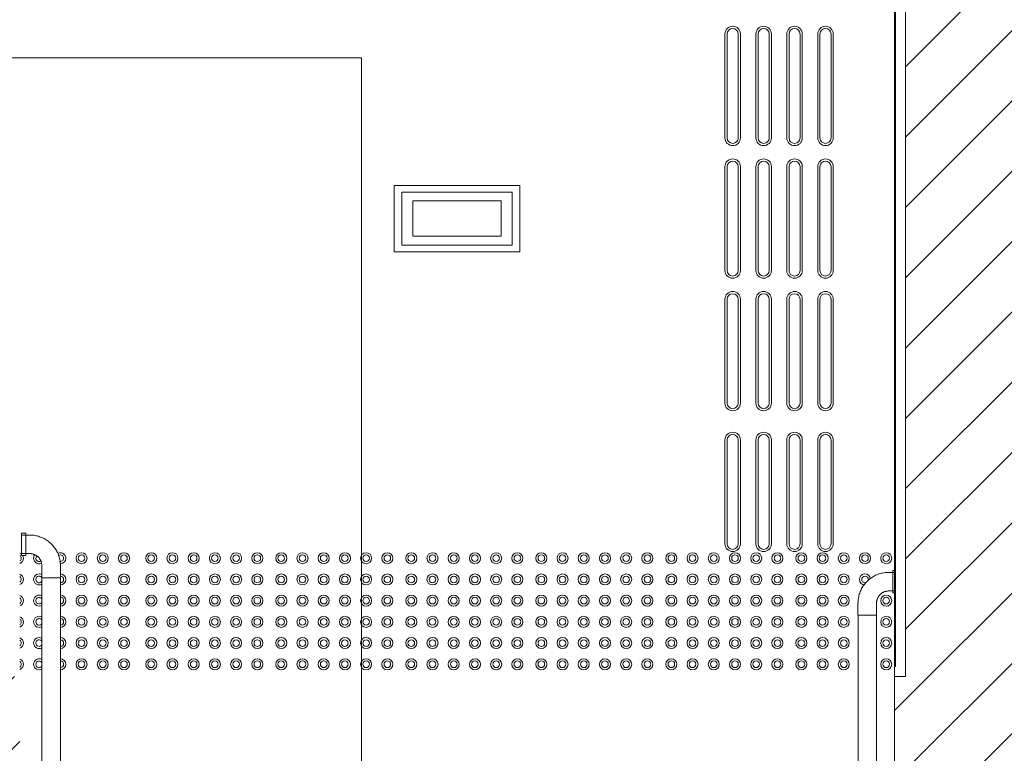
# Model space of a CAD drawing. Header units: metres. Extents: x 1.8 to 43.6, y -74.3 to -47.
# Tile 26 of 256: x 9.2 to 11.5, y -68.1 to -66.4. Entities that reach past the tile are written whole.
import ezdxf

# ---------------------------------------------------------------- set-up
doc = ezdxf.new("R2010")
doc.units = ezdxf.units.M
for name, color, linetype, lineweight in [('A-GENM', 7, 'Continuous', 18), ('A-WALL', 7, 'Continuous', 18), ('A-WALL-PATT', 7, 'Continuous', 18), ('Balaústres', 7, 'Continuous', 18), ('Corrimão', 7, 'Continuous', 18), ('E-LITE-EQPM', 7, 'Continuous', 18), ('Guarda-corpos', 7, 'Continuous', 18)]:
    doc.layers.add(name, color=color, linetype=linetype, lineweight=lineweight)
doc.layers.add('TUB_FRIGO', color=30, linetype='Continuous', lineweight=18, true_color=0xff7f00)
doc.layers.add('TÉRREO _0-32m - FRIG_dwg', color=7, linetype='Continuous', lineweight=18, true_color=0x767676)
pattern_1 = [(45, (21.555, -62.9), (-0.0795495, 0.0795495), [])]

# ---------------------------------------------------------------- blocks, each defined once
blk = doc.blocks.new('_ARQPWR_ACS Piso tátil direcional - 30 cm Inox-7195131-TÉRREO _0_32m - FRIGORÍFICA')
at = {"layer": 'A-GENM', "color": 253, "true_color": 0xaaaaaa}
for p, q in [((-0.1175, 0.1225), (0.1175, 0.1225)), ((0.1175, 0.1175), (-0.1175, 0.1175)), ((-0.1175, 0.0925), (0.1175, 0.0925)), ((0.1175, 0.0875), (-0.1175, 0.0875)), ((-0.1175, 0.0525), (0.1175, 0.0525)), ((0.1175, 0.0475), (-0.1175, 0.0475)), ((-0.1175, 0.0225), (0.1175, 0.0225)), ((0.1175, 0.0175), (-0.1175, 0.0175)), ((-0.1175, -0.0175), (0.1175, -0.0175)), ((0.1175, -0.0225), (-0.1175, -0.0225)), ((-0.1175, -0.0475), (0.1175, -0.0475)), ((0.1175, -0.0525), (-0.1175, -0.0525)), ((-0.1175, -0.0875), (0.1175, -0.0875)), ((0.1175, -0.0925), (-0.1175, -0.0925)), ((-0.1175, -0.1175), (0.1175, -0.1175)), ((0.1175, -0.1225), (-0.1175, -0.1225))]:
    blk.add_line(p, q, dxfattribs=at)
for centre, radius, start, end in [((-0.1175, 0.105), 0.0175, 90, 270), ((-0.1175, 0.105), 0.0125, 90, 270), ((0.1175, 0.105), 0.0175, 270, 90), ((0.1175, 0.105), 0.0125, 270, 90), ((-0.1175, 0.035), 0.0175, 90, 270), ((-0.1175, 0.035), 0.0125, 90, 270), ((0.1175, 0.035), 0.0175, 270, 90), ((0.1175, 0.035), 0.0125, 270, 90), ((-0.1175, -0.035), 0.0175, 90, 270), ((0.1175, -0.035), 0.0175, 270, 90), ((-0.1175, -0.035), 0.0125, 90, 270), ((0.1175, -0.035), 0.0125, 270, 90), ((-0.1175, -0.105), 0.0175, 90, 270), ((0.1175, -0.105), 0.0175, 270, 90), ((-0.1175, -0.105), 0.0125, 90, 270), ((0.1175, -0.105), 0.0125, 270, 90)]:
    blk.add_arc(centre, radius, start, end, dxfattribs=at)
blk = doc.blocks.new('_ARQPWR_ACS Piso tátil de alerta - 30 cm Inox-7195133-TÉRREO _0_32m - FRIGORÍFICA')
at = {"layer": 'A-GENM', "color": 253, "true_color": 0xaaaaaa}
for centre, radius, start, end in [((-0.12, 0.12), 0.0125, 0, 180), ((-0.12, 0.12), 0.0125, 180, 360), ((-0.12, 0.12), 0.0075, 360, 180), ((-0.12, 0.12), 0.0075, 180, 360), ((-0.072, 0.12), 0.0125, 0, 180), ((-0.072, 0.12), 0.0125, 180, 360), ((-0.072, 0.12), 0.0075, 360, 180), ((-0.072, 0.12), 0.0075, 180, 360), ((-0.024, 0.12), 0.0125, 0, 180), ((-0.024, 0.12), 0.0125, 180, 360), ((-0.024, 0.12), 0.0075, 360, 180), ((-0.024, 0.12), 0.0075, 180, 360), ((0.024, 0.12), 0.0125, 0, 180), ((0.024, 0.12), 0.0125, 180, 360), ((0.024, 0.12), 0.0075, 360, 180), ((0.024, 0.12), 0.0075, 180, 360), ((0.072, 0.12), 0.0125, 0, 180), ((0.072, 0.12), 0.0125, 180, 360), ((0.072, 0.12), 0.0075, 360, 180), ((0.072, 0.12), 0.0075, 180, 360), ((0.12, 0.12), 0.0125, 0, 180), ((0.12, 0.12), 0.0125, 180, 360), ((0.12, 0.12), 0.0075, 360, 180), ((0.12, 0.12), 0.0075, 180, 360), ((-0.12, 0.072), 0.0125, 0, 180), ((-0.12, 0.072), 0.0125, 180, 360), ((-0.12, 0.072), 0.0075, 360, 180), ((-0.12, 0.072), 0.0075, 180, 360), ((-0.072, 0.072), 0.0125, 0, 180), ((-0.072, 0.072), 0.0125, 180, 360), ((-0.072, 0.072), 0.0075, 360, 180), ((-0.072, 0.072), 0.0075, 180, 360), ((-0.024, 0.072), 0.0125, 0, 180), ((-0.024, 0.072), 0.0125, 180, 360), ((-0.024, 0.072), 0.0075, 360, 180), ((-0.024, 0.072), 0.0075, 180, 360), ((0.024, 0.072), 0.0125, 0, 180), ((0.024, 0.072), 0.0125, 180, 360), ((0.024, 0.072), 0.0075, 360, 180), ((0.024, 0.072), 0.0075, 180, 360), ((0.072, 0.072), 0.0125, 0, 180), ((0.072, 0.072), 0.0125, 180, 360), ((0.072, 0.072), 0.0075, 360, 180), ((0.072, 0.072), 0.0075, 180, 360), ((0.12, 0.072), 0.0125, 0, 180), ((0.12, 0.072), 0.0125, 180, 360), ((0.12, 0.072), 0.0075, 360, 180), ((0.12, 0.072), 0.0075, 180, 360), ((-0.12, 0.024), 0.0125, 0, 180), ((-0.12, 0.024), 0.0125, 180, 360), ((-0.12, 0.024), 0.0075, 360, 180), ((-0.12, 0.024), 0.0075, 180, 360), ((-0.072, 0.024), 0.0125, 0, 180), ((-0.072, 0.024), 0.0125, 180, 360), ((-0.072, 0.024), 0.0075, 360, 180), ((-0.072, 0.024), 0.0075, 180, 360), ((-0.024, 0.024), 0.0125, 0, 180), ((-0.024, 0.024), 0.0125, 180, 360), ((-0.024, 0.024), 0.0075, 360, 180), ((-0.024, 0.024), 0.0075, 180, 360), ((0.024, 0.024), 0.0125, 0, 180), ((0.024, 0.024), 0.0125, 180, 360), ((0.024, 0.024), 0.0075, 360, 180), ((0.024, 0.024), 0.0075, 180, 360), ((0.072, 0.024), 0.0125, 0, 180), ((0.072, 0.024), 0.0125, 180, 360), ((0.072, 0.024), 0.0075, 360, 180), ((0.072, 0.024), 0.0075, 180, 360), ((0.12, 0.024), 0.0125, 0, 180), ((0.12, 0.024), 0.0125, 180, 360), ((0.12, 0.024), 0.0075, 360, 180), ((0.12, 0.024), 0.0075, 180, 360), ((-0.12, -0.024), 0.0125, 0, 180), ((-0.12, -0.024), 0.0075, 360, 180), ((-0.072, -0.024), 0.0125, 0, 180), ((-0.072, -0.024), 0.0075, 360, 180), ((-0.024, -0.024), 0.0125, 0, 180), ((-0.024, -0.024), 0.0075, 360, 180), ((0.024, -0.024), 0.0125, 0, 180), ((0.024, -0.024), 0.0075, 360, 180), ((0.072, -0.024), 0.0125, 0, 180), ((0.072, -0.024), 0.0075, 360, 180), ((0.12, -0.024), 0.0125, 0, 180), ((0.12, -0.024), 0.0075, 360, 180), ((-0.12, -0.024), 0.0125, 180, 360), ((-0.12, -0.024), 0.0075, 180, 360), ((-0.072, -0.024), 0.0125, 180, 360), ((-0.072, -0.024), 0.0075, 180, 360), ((-0.024, -0.024), 0.0125, 180, 360), ((-0.024, -0.024), 0.0075, 180, 360), ((0.024, -0.024), 0.0125, 180, 360), ((0.024, -0.024), 0.0075, 180, 360), ((0.072, -0.024), 0.0125, 180, 360), ((0.072, -0.024), 0.0075, 180, 360), ((0.12, -0.024), 0.0125, 180, 360), ((0.12, -0.024), 0.0075, 180, 360), ((-0.12, -0.072), 0.0125, 0, 180), ((-0.12, -0.072), 0.0075, 360, 180), ((-0.072, -0.072), 0.0125, 0, 180), ((-0.072, -0.072), 0.0075, 360, 180), ((-0.024, -0.072), 0.0125, 0, 180), ((-0.024, -0.072), 0.0075, 360, 180), ((0.024, -0.072), 0.0125, 0, 180), ((0.024, -0.072), 0.0075, 360, 180), ((0.072, -0.072), 0.0125, 0, 180), ((0.072, -0.072), 0.0075, 360, 180), ((0.12, -0.072), 0.0125, 0, 180), ((0.12, -0.072), 0.0075, 360, 180), ((-0.12, -0.072), 0.0125, 180, 360), ((-0.12, -0.072), 0.0075, 180, 360), ((-0.072, -0.072), 0.0125, 180, 360), ((-0.072, -0.072), 0.0075, 180, 360), ((-0.024, -0.072), 0.0125, 180, 360), ((-0.024, -0.072), 0.0075, 180, 360), ((0.024, -0.072), 0.0125, 180, 360), ((0.024, -0.072), 0.0075, 180, 360), ((0.072, -0.072), 0.0125, 180, 360), ((0.072, -0.072), 0.0075, 180, 360), ((0.12, -0.072), 0.0125, 180, 360), ((0.12, -0.072), 0.0075, 180, 360), ((-0.12, -0.12), 0.0125, 0, 180), ((-0.072, -0.12), 0.0125, 0, 180), ((-0.024, -0.12), 0.0125, 0, 180), ((0.024, -0.12), 0.0125, 0, 180), ((0.072, -0.12), 0.0125, 0, 180), ((0.12, -0.12), 0.0125, 0, 180), ((-0.12, -0.12), 0.0125, 180, 360), ((-0.12, -0.12), 0.0075, 360, 180), ((-0.12, -0.12), 0.0075, 180, 360), ((-0.072, -0.12), 0.0125, 180, 360), ((-0.072, -0.12), 0.0075, 360, 180), ((-0.072, -0.12), 0.0075, 180, 360), ((-0.024, -0.12), 0.0125, 180, 360), ((-0.024, -0.12), 0.0075, 360, 180), ((-0.024, -0.12), 0.0075, 180, 360), ((0.024, -0.12), 0.0125, 180, 360), ((0.024, -0.12), 0.0075, 360, 180), ((0.024, -0.12), 0.0075, 180, 360), ((0.072, -0.12), 0.0125, 180, 360), ((0.072, -0.12), 0.0075, 360, 180), ((0.072, -0.12), 0.0075, 180, 360), ((0.12, -0.12), 0.0125, 180, 360), ((0.12, -0.12), 0.0075, 360, 180), ((0.12, -0.12), 0.0075, 180, 360)]:
    blk.add_arc(centre, radius, start, end, dxfattribs=at)
blk = doc.blocks.new('_ARQPWR_ACS Piso tátil de alerta - 30 cm Inox-V47-TÉRREO _0_32m - FRIGORÍFICA')
at = {"layer": 'A-GENM', "color": 253, "true_color": 0xaaaaaa}
for centre, radius, start, end in [((-0.12, 0.12), 0.0125, 0, 180), ((-0.12, 0.12), 0.0125, 180, 360), ((-0.12, 0.12), 0.0075, 360, 180), ((-0.12, 0.12), 0.0075, 180, 360), ((-0.072, 0.12), 0.0125, 0, 180), ((-0.072, 0.12), 0.0125, 180, 360), ((-0.072, 0.12), 0.0075, 360, 180), ((-0.072, 0.12), 0.0075, 180, 360), ((-0.024, 0.12), 0.0125, 0, 180), ((-0.024, 0.12), 0.0125, 180, 360), ((-0.024, 0.12), 0.0075, 360, 180), ((-0.024, 0.12), 0.0075, 180, 360), ((0.024, 0.12), 0.0125, 0, 180), ((0.024, 0.12), 0.0125, 180, 360), ((0.024, 0.12), 0.0075, 360, 180), ((0.024, 0.12), 0.0075, 180, 360), ((0.072, 0.12), 0.0125, 0, 180), ((0.072, 0.12), 0.0125, 180, 360), ((0.072, 0.12), 0.0075, 360, 180), ((0.072, 0.12), 0.0075, 180, 360), ((-0.12, 0.072), 0.0125, 0, 180), ((-0.12, 0.072), 0.0125, 180, 360), ((-0.12, 0.072), 0.0075, 360, 180), ((-0.12, 0.072), 0.0075, 180, 360), ((-0.072, 0.072), 0.0125, 0, 180), ((-0.072, 0.072), 0.0125, 180, 360), ((-0.072, 0.072), 0.0075, 360, 180), ((-0.072, 0.072), 0.0075, 180, 360), ((-0.024, 0.072), 0.0125, 0, 180), ((-0.024, 0.072), 0.0125, 180, 360), ((-0.024, 0.072), 0.0075, 360, 180), ((-0.024, 0.072), 0.0075, 180, 360), ((0.024, 0.072), 0.0125, 7.763, 180), ((0.024, 0.072), 0.0125, 180, 266.4089), ((0.024, 0.072), 0.0075, 360, 180), ((0.024, 0.072), 0.0075, 180, 294.8937), ((0.024, 0.072), 0.0075, 330.8244, 360), ((-0.12, 0.024), 0.0125, 0, 180), ((-0.12, 0.024), 0.0125, 180, 360), ((-0.12, 0.024), 0.0075, 360, 180), ((-0.12, 0.024), 0.0075, 180, 360), ((-0.072, 0.024), 0.0125, 0, 180), ((-0.072, 0.024), 0.0125, 180, 360), ((-0.072, 0.024), 0.0075, 360, 180), ((-0.072, 0.024), 0.0075, 180, 360), ((-0.024, 0.024), 0.0125, 0, 180), ((-0.024, 0.024), 0.0125, 180, 360), ((-0.024, 0.024), 0.0075, 360, 180), ((-0.024, 0.024), 0.0075, 180, 360), ((0.072, 0.024), 0.0125, 0, 180), ((0.072, 0.024), 0.0125, 180, 360), ((0.072, 0.024), 0.0075, 360, 180), ((0.072, 0.024), 0.0075, 180, 360), ((-0.12, -0.024), 0.0125, 0, 180), ((-0.12, -0.024), 0.0075, 360, 180), ((-0.072, -0.024), 0.0125, 0, 180), ((-0.072, -0.024), 0.0075, 360, 180), ((-0.024, -0.024), 0.0125, 0, 180), ((-0.024, -0.024), 0.0075, 360, 180), ((0.072, -0.024), 0.0125, 0, 180), ((0.072, -0.024), 0.0075, 360, 180), ((-0.12, -0.024), 0.0125, 180, 360), ((-0.12, -0.024), 0.0075, 180, 360), ((-0.072, -0.024), 0.0125, 180, 360), ((-0.072, -0.024), 0.0075, 180, 360), ((-0.024, -0.024), 0.0125, 180, 360), ((-0.024, -0.024), 0.0075, 180, 360), ((0.072, -0.024), 0.0125, 180, 360), ((0.072, -0.024), 0.0075, 180, 360), ((-0.12, -0.072), 0.0125, 0, 180), ((-0.12, -0.072), 0.0075, 360, 180), ((-0.072, -0.072), 0.0125, 0, 180), ((-0.072, -0.072), 0.0075, 360, 180), ((-0.024, -0.072), 0.0125, 0, 180), ((-0.024, -0.072), 0.0075, 360, 180), ((0.072, -0.072), 0.0125, 0, 180), ((0.072, -0.072), 0.0075, 360, 180), ((-0.12, -0.072), 0.0125, 180, 360), ((-0.12, -0.072), 0.0075, 180, 360), ((-0.072, -0.072), 0.0125, 180, 360), ((-0.072, -0.072), 0.0075, 180, 360), ((-0.024, -0.072), 0.0125, 180, 360), ((-0.024, -0.072), 0.0075, 180, 360), ((0.072, -0.072), 0.0125, 180, 360), ((0.072, -0.072), 0.0075, 180, 360), ((-0.12, -0.12), 0.0125, 0, 180), ((-0.072, -0.12), 0.0125, 0, 180), ((-0.024, -0.12), 0.0125, 0, 180), ((0.072, -0.12), 0.0125, 0, 180), ((-0.12, -0.12), 0.0125, 180, 360), ((-0.12, -0.12), 0.0075, 360, 180), ((-0.12, -0.12), 0.0075, 180, 360), ((-0.072, -0.12), 0.0125, 180, 360), ((-0.072, -0.12), 0.0075, 360, 180), ((-0.072, -0.12), 0.0075, 180, 360), ((-0.024, -0.12), 0.0125, 180, 360), ((-0.024, -0.12), 0.0075, 360, 180), ((-0.024, -0.12), 0.0075, 180, 360), ((0.072, -0.12), 0.0125, 180, 360), ((0.072, -0.12), 0.0075, 360, 180), ((0.072, -0.12), 0.0075, 180, 360)]:
    blk.add_arc(centre, radius, start, end, dxfattribs=at)
blk = doc.blocks.new('Guarda-corpo - Apoio com Canopla-8761141-TÉRREO _0_32m - FRIGORÍFICA')
at = {"layer": 'Balaústres', "color": 253, "true_color": 0xaaaaaa}
for p, q in [((-0.0476, 0.1014), (-0.0514, 0.1014)), ((-0.0386, 0.097), (-0.0514, 0.097)), ((-0.0476, 0.0506), (-0.0476, 0.1014)), ((-0.0514, 0.055), (-0.0386, 0.055)), ((-0.0514, 0.0506), (-0.0476, 0.0506)), ((-0.0111, 0.0275), (-0.0111, 0)), ((0.0309, 0), (0.0309, 0.0275)), ((0.0068, 0), (0.0129, 0))]:
    blk.add_line(p, q, dxfattribs=at)
at = {"layer": 'Balaústres', "color": 253, "true_color": 0xaaaaaa, "flags": 128}
for points in [[(0.0309, 0.0275), (0.0308, 0.0303), (0.0306, 0.0331), (0.0304, 0.0358), (0.03, 0.0386), (0.0295, 0.0413), (0.0289, 0.044), (0.0281, 0.0467), (0.0273, 0.0494), (0.0264, 0.052), (0.0254, 0.0546), (0.0242, 0.0571), (0.023, 0.0596), (0.0217, 0.062), (0.0202, 0.0644), (0.0187, 0.0667), (0.0171, 0.069), (0.0154, 0.0712), (0.0136, 0.0733), (0.0117, 0.0754), (0.0098, 0.0774), (0.0077, 0.0793), (0.0056, 0.0811), (0.0035, 0.0828), (0.0012, 0.0844), (-0.0011, 0.086), (-0.0035, 0.0874), (-0.0059, 0.0888), (-0.0084, 0.0901), (-0.0109, 0.0912), (-0.0135, 0.0923), (-0.0161, 0.0932), (-0.0187, 0.0941), (-0.0214, 0.0948), (-0.0241, 0.0955), (-0.0268, 0.096), (-0.0296, 0.0964), (-0.0323, 0.0967), (-0.0351, 0.0969), (-0.0379, 0.097), (-0.0386, 0.097)], [(0.0309, 0.0275), (0.0308, 0.0303), (0.0306, 0.0331), (0.0304, 0.0358), (0.03, 0.0386), (0.0295, 0.0413), (0.0289, 0.044), (0.0281, 0.0467), (0.0273, 0.0494), (0.0264, 0.052), (0.0254, 0.0546), (0.0242, 0.0571), (0.023, 0.0596), (0.0217, 0.062), (0.0202, 0.0644), (0.0187, 0.0667), (0.0171, 0.069), (0.0154, 0.0712), (0.0136, 0.0733), (0.0117, 0.0754), (0.0098, 0.0774), (0.0077, 0.0793), (0.0056, 0.0811), (0.0035, 0.0828), (0.0012, 0.0844), (-0.0011, 0.086), (-0.0035, 0.0874), (-0.0059, 0.0888), (-0.0084, 0.0901), (-0.0109, 0.0912), (-0.0135, 0.0923), (-0.0161, 0.0932), (-0.0187, 0.0941), (-0.0214, 0.0948), (-0.0241, 0.0955), (-0.0268, 0.096), (-0.0296, 0.0964), (-0.0323, 0.0967), (-0.0351, 0.0969), (-0.0379, 0.097), (-0.0386, 0.097)], [(-0.0386, 0.055), (-0.0376, 0.055), (-0.0365, 0.0549), (-0.0354, 0.0548), (-0.0343, 0.0546), (-0.0332, 0.0545), (-0.0321, 0.0542), (-0.0311, 0.0539), (-0.03, 0.0536), (-0.029, 0.0532), (-0.0279, 0.0528), (-0.0269, 0.0524), (-0.026, 0.0519), (-0.025, 0.0514), (-0.024, 0.0508), (-0.0231, 0.0502), (-0.0222, 0.0496), (-0.0214, 0.0489), (-0.0205, 0.0482), (-0.0197, 0.0474), (-0.0189, 0.0467), (-0.0182, 0.0459), (-0.0175, 0.045), (-0.0168, 0.0442), (-0.0161, 0.0433), (-0.0155, 0.0424), (-0.0149, 0.0414), (-0.0144, 0.0405), (-0.0139, 0.0395), (-0.0134, 0.0385), (-0.013, 0.0375), (-0.0126, 0.0364), (-0.0123, 0.0354), (-0.012, 0.0343), (-0.0118, 0.0333), (-0.0116, 0.0322), (-0.0114, 0.0311), (-0.0113, 0.03), (-0.0112, 0.0289), (-0.0112, 0.0278), (-0.0111, 0.0275)], [(-0.0161, 0.0433), (-0.0155, 0.0424), (-0.0149, 0.0414)]]:
    blk.add_lwpolyline(points, dxfattribs=at)
blk = doc.blocks.new('Guarda-corpo - Apoio com Canopla-8761143-TÉRREO _0_32m - FRIGORÍFICA')
at = {"layer": 'Balaústres', "color": 253, "true_color": 0xaaaaaa}
for p, q in [((-0.0111, 0), (-0.0111, -0.0275)), ((0.0309, -0.0275), (0.0309, 0)), ((0.0129, 0), (0.0068, 0)), ((-0.0476, -0.0506), (-0.0514, -0.0506)), ((-0.0386, -0.055), (-0.0514, -0.055)), ((-0.0476, -0.1014), (-0.0476, -0.0506)), ((-0.0514, -0.097), (-0.0386, -0.097)), ((-0.0514, -0.1014), (-0.0476, -0.1014))]:
    blk.add_line(p, q, dxfattribs=at)
at = {"layer": 'Balaústres', "color": 253, "true_color": 0xaaaaaa, "flags": 128}
for points in [[(-0.0386, -0.097), (-0.0359, -0.0969), (-0.0331, -0.0968), (-0.0303, -0.0965), (-0.0276, -0.0961), (-0.0248, -0.0956), (-0.0221, -0.095), (-0.0194, -0.0943), (-0.0168, -0.0935), (-0.0142, -0.0925), (-0.0116, -0.0915), (-0.009, -0.0904), (-0.0066, -0.0891), (-0.0041, -0.0878), (-0.0017, -0.0864), (0.0006, -0.0849), (0.0029, -0.0832), (0.0051, -0.0815), (0.0072, -0.0798), (0.0092, -0.0779), (0.0112, -0.0759), (0.0131, -0.0739), (0.0149, -0.0718), (0.0166, -0.0696), (0.0183, -0.0674), (0.0198, -0.0651), (0.0213, -0.0627), (0.0226, -0.0603), (0.0239, -0.0578), (0.0251, -0.0553), (0.0261, -0.0527), (0.0271, -0.0501), (0.0279, -0.0474), (0.0287, -0.0447), (0.0293, -0.042), (0.0298, -0.0393), (0.0303, -0.0366), (0.0306, -0.0338), (0.0308, -0.031), (0.0308, -0.0283), (0.0309, -0.0275)], [(-0.0111, -0.0275), (-0.0112, -0.0286), (-0.0112, -0.0297), (-0.0113, -0.0308), (-0.0115, -0.0319), (-0.0117, -0.033), (-0.0119, -0.034), (-0.0122, -0.0351), (-0.0125, -0.0362), (-0.0129, -0.0372), (-0.0133, -0.0382), (-0.0138, -0.0392), (-0.0143, -0.0402), (-0.0148, -0.0412), (-0.0154, -0.0421), (-0.016, -0.043), (-0.0166, -0.0439), (-0.0173, -0.0448), (-0.018, -0.0456), (-0.0187, -0.0464), (-0.0195, -0.0472), (-0.0203, -0.048), (-0.0211, -0.0487), (-0.022, -0.0494), (-0.0229, -0.05), (-0.0238, -0.0506), (-0.0247, -0.0512), (-0.0257, -0.0518), (-0.0267, -0.0523), (-0.0277, -0.0527), (-0.0287, -0.0531), (-0.0297, -0.0535), (-0.0308, -0.0538), (-0.0318, -0.0541), (-0.0329, -0.0544), (-0.034, -0.0546), (-0.0351, -0.0548), (-0.0362, -0.0549), (-0.0373, -0.055), (-0.0384, -0.055), (-0.0386, -0.055)], [(-0.0386, -0.097), (-0.0359, -0.0969), (-0.0331, -0.0968), (-0.0303, -0.0965), (-0.0276, -0.0961), (-0.0248, -0.0956), (-0.0221, -0.095), (-0.0194, -0.0943), (-0.0168, -0.0935), (-0.0142, -0.0925), (-0.0116, -0.0915), (-0.009, -0.0904), (-0.0066, -0.0891), (-0.0041, -0.0878), (-0.0017, -0.0864), (0.0006, -0.0849), (0.0029, -0.0832), (0.0051, -0.0815), (0.0072, -0.0798), (0.0092, -0.0779), (0.0112, -0.0759), (0.0131, -0.0739), (0.0149, -0.0718), (0.0166, -0.0696), (0.0183, -0.0674), (0.0198, -0.0651), (0.0213, -0.0627), (0.0226, -0.0603), (0.0239, -0.0578), (0.0251, -0.0553), (0.0261, -0.0527), (0.0271, -0.0501), (0.0279, -0.0474), (0.0287, -0.0447), (0.0293, -0.042), (0.0298, -0.0393), (0.0303, -0.0366), (0.0306, -0.0338), (0.0308, -0.031), (0.0308, -0.0283), (0.0309, -0.0275)], [(-0.0229, -0.05), (-0.0238, -0.0506), (-0.0247, -0.0512)]]:
    blk.add_lwpolyline(points, dxfattribs=at)
blk = doc.blocks.new('Guarda-corpo - Guarda-corpo-8439544-TÉRREO _0_32m - FRIGORÍFICA')
at = {"layer": 'Corrimão', "color": 253, "true_color": 0xaaaaaa}
for p, q in [((11.1376, -67.7691), (11.1578, -67.7691)), ((11.1376, -68.1624), (11.1376, -67.7691)), ((11.1586, -67.7691), (11.1796, -67.7691)), ((11.1796, -68.1624), (11.1796, -67.7691)), ((11.1376, -68.3691), (11.1376, -68.1624)), ((11.1796, -68.3691), (11.1796, -68.1624)), ((11.1586, -68.3691), (11.1376, -68.3691)), ((11.1796, -68.3691), (11.1593, -68.3691))]:
    blk.add_line(p, q, dxfattribs=at)
at = {"rotation": 180}
for name, p in [('Guarda-corpo - Apoio com Canopla-8761143-TÉRREO _0_32m - FRIGORÍFICA', (11.1684, -67.7691)), ('Guarda-corpo - Apoio com Canopla-8761141-TÉRREO _0_32m - FRIGORÍFICA', (11.1684, -68.3691))]:
    blk.add_blockref(name, p, dxfattribs=at)
blk = doc.blocks.new('_ARQPWR_ACS Piso tátil de alerta - 30 cm Inox-V69-TÉRREO _0_32m - FRIGORÍFICA')
at = {"layer": 'A-GENM', "color": 253, "true_color": 0xaaaaaa}
for centre, radius, start, end in [((-0.12, 0.12), 0.0075, 360, 56.487), ((-0.12, 0.12), 0.0075, 303.513, 360), ((-0.12, 0.12), 0.0125, 48.346, 69.7903), ((-0.12, 0.12), 0.0125, 290.2097, 360), ((-0.12, 0.12), 0.0125, 0, 31.0944), ((-0.072, 0.12), 0.0125, 142.6767, 180), ((-0.072, 0.12), 0.0125, 180, 292.8113), ((-0.072, 0.12), 0.0075, 140.4409, 180), ((-0.072, 0.12), 0.0075, 180, 296.951), ((-0.024, 0.12), 0.0125, 0, 118.1199), ((-0.024, 0.12), 0.0075, 360, 120), ((-0.024, 0.12), 0.0075, 253.5386, 360), ((-0.024, 0.12), 0.0125, 270, 360), ((0.024, 0.12), 0.0125, 0, 180), ((0.024, 0.12), 0.0125, 180, 360), ((0.024, 0.12), 0.0075, 360, 180), ((0.024, 0.12), 0.0075, 180, 360), ((0.072, 0.12), 0.0125, 0, 180), ((0.072, 0.12), 0.0125, 180, 360), ((0.072, 0.12), 0.0075, 360, 180), ((0.072, 0.12), 0.0075, 180, 360), ((0.12, 0.12), 0.0125, 0, 180), ((0.12, 0.12), 0.0125, 180, 360), ((0.12, 0.12), 0.0075, 360, 180), ((0.12, 0.12), 0.0075, 180, 360), ((-0.12, 0.072), 0.0075, 360, 56.487), ((-0.12, 0.072), 0.0075, 303.513, 360), ((-0.12, 0.072), 0.0125, 0, 69.7903), ((-0.12, 0.072), 0.0125, 290.2097, 360), ((-0.072, 0.072), 0.0125, 57.6854, 180), ((-0.072, 0.072), 0.0125, 180, 301.2171), ((-0.072, 0.072), 0.0075, 21.8941, 180), ((-0.072, 0.072), 0.0075, 180, 338.1059), ((-0.024, 0.072), 0.0075, 360, 89.169), ((-0.024, 0.072), 0.0125, 270.6701, 360), ((-0.024, 0.072), 0.0075, 271.0529, 360), ((-0.024, 0.072), 0.0125, 0, 89.0754), ((0.024, 0.072), 0.0125, 0, 180), ((0.024, 0.072), 0.0125, 180, 360), ((0.024, 0.072), 0.0075, 360, 180), ((0.024, 0.072), 0.0075, 180, 360), ((0.072, 0.072), 0.0125, 0, 180), ((0.072, 0.072), 0.0125, 180, 360), ((0.072, 0.072), 0.0075, 360, 180), ((0.072, 0.072), 0.0075, 180, 360), ((0.12, 0.072), 0.0125, 0, 180), ((0.12, 0.072), 0.0125, 180, 360), ((0.12, 0.072), 0.0075, 360, 180), ((0.12, 0.072), 0.0075, 180, 360), ((-0.12, 0.024), 0.0075, 360, 56.487), ((-0.12, 0.024), 0.0075, 303.513, 360), ((-0.12, 0.024), 0.0125, 0, 69.7903), ((-0.12, 0.024), 0.0125, 290.2097, 360), ((-0.072, 0.024), 0.0125, 58.7829, 180), ((-0.072, 0.024), 0.0125, 180, 301.2171), ((-0.072, 0.024), 0.0075, 21.8941, 180), ((-0.072, 0.024), 0.0075, 180, 338.1059), ((-0.024, 0.024), 0.0125, 0, 89.3299), ((-0.024, 0.024), 0.0075, 360, 88.9471), ((-0.024, 0.024), 0.0125, 270.6701, 360), ((-0.024, 0.024), 0.0075, 271.0529, 360), ((0.024, 0.024), 0.0125, 0, 180), ((0.024, 0.024), 0.0125, 180, 360), ((0.024, 0.024), 0.0075, 360, 180), ((0.024, 0.024), 0.0075, 180, 360), ((0.072, 0.024), 0.0125, 0, 180), ((0.072, 0.024), 0.0125, 180, 360), ((0.072, 0.024), 0.0075, 360, 180), ((0.072, 0.024), 0.0075, 180, 360), ((0.12, 0.024), 0.0125, 0, 180), ((0.12, 0.024), 0.0125, 180, 360), ((0.12, 0.024), 0.0075, 360, 180), ((0.12, 0.024), 0.0075, 180, 360), ((-0.12, -0.024), 0.0075, 360, 56.487), ((-0.12, -0.024), 0.0125, 0, 69.7903), ((-0.072, -0.024), 0.0125, 58.7829, 180), ((-0.072, -0.024), 0.0075, 21.8941, 180), ((-0.024, -0.024), 0.0125, 0, 89.3299), ((-0.024, -0.024), 0.0075, 360, 88.9471), ((0.024, -0.024), 0.0125, 0, 180), ((0.024, -0.024), 0.0075, 360, 180), ((0.072, -0.024), 0.0125, 0, 180), ((0.072, -0.024), 0.0075, 360, 180), ((0.12, -0.024), 0.0125, 0, 180), ((0.12, -0.024), 0.0075, 360, 180), ((-0.12, -0.024), 0.0075, 303.513, 360), ((-0.12, -0.024), 0.0125, 290.2097, 360), ((-0.072, -0.024), 0.0125, 180, 301.2171), ((-0.072, -0.024), 0.0075, 180, 338.1059), ((-0.024, -0.024), 0.0125, 270.6701, 360), ((-0.024, -0.024), 0.0075, 271.0529, 360), ((0.024, -0.024), 0.0125, 180, 360), ((0.024, -0.024), 0.0075, 180, 360), ((0.072, -0.024), 0.0125, 180, 360), ((0.072, -0.024), 0.0075, 180, 360), ((0.12, -0.024), 0.0125, 180, 360), ((0.12, -0.024), 0.0075, 180, 360), ((-0.12, -0.072), 0.0075, 360, 56.487), ((-0.12, -0.072), 0.0125, 0, 70.582), ((-0.072, -0.072), 0.0125, 58.7829, 180), ((-0.072, -0.072), 0.0075, 21.8941, 180), ((-0.024, -0.072), 0.0125, 0, 89.3299), ((-0.024, -0.072), 0.0075, 360, 88.9471), ((0.024, -0.072), 0.0125, 0, 180), ((0.024, -0.072), 0.0075, 360, 180), ((0.072, -0.072), 0.0125, 0, 180), ((0.072, -0.072), 0.0075, 360, 180), ((0.12, -0.072), 0.0125, 0, 180), ((0.12, -0.072), 0.0075, 360, 180), ((-0.12, -0.072), 0.0075, 303.513, 360), ((-0.12, -0.072), 0.0125, 289.6986, 360), ((-0.072, -0.072), 0.0125, 180, 301.2171), ((-0.072, -0.072), 0.0075, 180, 338.1059), ((-0.024, -0.072), 0.0125, 270.6701, 360), ((-0.024, -0.072), 0.0075, 271.0529, 360), ((0.024, -0.072), 0.0125, 180, 360), ((0.024, -0.072), 0.0075, 180, 360), ((0.072, -0.072), 0.0125, 180, 360), ((0.072, -0.072), 0.0075, 180, 360), ((0.12, -0.072), 0.0125, 180, 360), ((0.12, -0.072), 0.0075, 180, 360), ((-0.12, -0.12), 0.0125, 0, 69.9641), ((-0.072, -0.12), 0.0125, 58.7829, 180), ((-0.024, -0.12), 0.0125, 0, 89.3299), ((0.024, -0.12), 0.0125, 0, 180), ((0.072, -0.12), 0.0125, 0, 180), ((0.12, -0.12), 0.0125, 0, 180), ((-0.12, -0.12), 0.0075, 360, 56.8425), ((-0.12, -0.12), 0.0075, 303.513, 360), ((-0.12, -0.12), 0.0125, 290.2097, 360), ((-0.072, -0.12), 0.0125, 180, 301.2171), ((-0.072, -0.12), 0.0075, 22.3498, 180), ((-0.072, -0.12), 0.0075, 180, 338.1059), ((-0.024, -0.12), 0.0075, 360, 88.9471), ((-0.024, -0.12), 0.0125, 270.6701, 360), ((-0.024, -0.12), 0.0075, 271.0529, 360), ((0.024, -0.12), 0.0125, 180, 360), ((0.024, -0.12), 0.0075, 360, 180), ((0.024, -0.12), 0.0075, 180, 360), ((0.072, -0.12), 0.0125, 180, 360), ((0.072, -0.12), 0.0075, 360, 180), ((0.072, -0.12), 0.0075, 180, 360), ((0.12, -0.12), 0.0125, 180, 360), ((0.12, -0.12), 0.0075, 360, 180), ((0.12, -0.12), 0.0075, 180, 360)]:
    blk.add_arc(centre, radius, start, end, dxfattribs=at)
blk = doc.blocks.new('Guarda-corpo - Apoio com Canopla-8761137-TÉRREO _0_32m - FRIGORÍFICA')
at = {"layer": 'Balaústres', "color": 253, "true_color": 0xaaaaaa}
for p, q in [((-0.0476, 0.1014), (-0.0572, 0.1014)), ((-0.0572, 0.1014), (-0.0572, 0.0506)), ((-0.0387, 0.097), (-0.0572, 0.097)), ((-0.0476, 0.0506), (-0.0476, 0.1014)), ((-0.0572, 0.055), (-0.0387, 0.055)), ((-0.0572, 0.0506), (-0.0476, 0.0506)), ((-0.0112, 0.0275), (-0.0112, 0)), ((0.0308, 0), (0.0308, 0.0275)), ((0.0068, 0), (0.0136, 0))]:
    blk.add_line(p, q, dxfattribs=at)
at = {"layer": 'Balaústres', "color": 253, "true_color": 0xaaaaaa, "flags": 128}
for points in [[(0.0136, 0.0733), (0.0117, 0.0754), (0.0098, 0.0774), (0.0077, 0.0793), (0.0056, 0.0811), (0.0035, 0.0828), (0.0012, 0.0844), (-0.0011, 0.086), (-0.0035, 0.0874), (-0.0059, 0.0888), (-0.0084, 0.0901), (-0.0109, 0.0912), (-0.0135, 0.0923), (-0.0161, 0.0932), (-0.0187, 0.0941), (-0.0214, 0.0948), (-0.0241, 0.0955), (-0.0268, 0.096), (-0.0296, 0.0964), (-0.0323, 0.0967), (-0.0351, 0.0969), (-0.0379, 0.097), (-0.0387, 0.097)], [(0.0136, 0.0733), (0.0117, 0.0754), (0.0098, 0.0774), (0.0077, 0.0793), (0.0056, 0.0811), (0.0035, 0.0828), (0.0012, 0.0844), (-0.0011, 0.086), (-0.0035, 0.0874), (-0.0059, 0.0888), (-0.0084, 0.0901), (-0.0109, 0.0912), (-0.0135, 0.0923), (-0.0161, 0.0932), (-0.0187, 0.0941), (-0.0214, 0.0948), (-0.0241, 0.0955), (-0.0268, 0.096), (-0.0296, 0.0964), (-0.0323, 0.0967), (-0.0351, 0.0969), (-0.0379, 0.097), (-0.0387, 0.097)], [(0.0308, 0.0275), (0.0308, 0.0303), (0.0306, 0.0331), (0.0304, 0.0358), (0.03, 0.0386), (0.0295, 0.0413), (0.0289, 0.044), (0.0281, 0.0467), (0.0273, 0.0494), (0.0264, 0.052), (0.0254, 0.0546), (0.0242, 0.0571), (0.023, 0.0596), (0.0217, 0.062), (0.0202, 0.0644), (0.0187, 0.0667), (0.0171, 0.069), (0.0154, 0.0712), (0.0136, 0.0733)], [(0.0308, 0.0275), (0.0308, 0.0303), (0.0306, 0.0331), (0.0304, 0.0358), (0.03, 0.0386), (0.0295, 0.0413), (0.0289, 0.044), (0.0281, 0.0467), (0.0273, 0.0494), (0.0264, 0.052), (0.0254, 0.0546), (0.0242, 0.0571), (0.023, 0.0596), (0.0217, 0.062), (0.0202, 0.0644), (0.0187, 0.0667), (0.0171, 0.069), (0.0154, 0.0712), (0.0136, 0.0733)], [(-0.0387, 0.055), (-0.0376, 0.055), (-0.0365, 0.0549), (-0.0354, 0.0548), (-0.0343, 0.0546), (-0.0332, 0.0545), (-0.0321, 0.0542), (-0.0311, 0.0539), (-0.03, 0.0536), (-0.029, 0.0532), (-0.0279, 0.0528), (-0.0269, 0.0524), (-0.026, 0.0519), (-0.025, 0.0514), (-0.024, 0.0508), (-0.0231, 0.0502), (-0.0222, 0.0496), (-0.0214, 0.0489), (-0.0205, 0.0482), (-0.0197, 0.0474), (-0.0189, 0.0467), (-0.0182, 0.0459), (-0.0175, 0.045), (-0.0168, 0.0442), (-0.0161, 0.0433), (-0.0155, 0.0424), (-0.0149, 0.0414), (-0.0144, 0.0405), (-0.0139, 0.0395), (-0.0134, 0.0385), (-0.013, 0.0375), (-0.0126, 0.0364), (-0.0123, 0.0354), (-0.012, 0.0343), (-0.0118, 0.0333), (-0.0116, 0.0322), (-0.0114, 0.0311), (-0.0113, 0.03), (-0.0112, 0.0289), (-0.0112, 0.0278), (-0.0112, 0.0275)], [(-0.0161, 0.0433), (-0.0155, 0.0424), (-0.0149, 0.0414)]]:
    blk.add_lwpolyline(points, dxfattribs=at)
blk = doc.blocks.new('Guarda-corpo - Apoio com Canopla-8761139-TÉRREO _0_32m - FRIGORÍFICA')
at = {"layer": 'Balaústres', "color": 253, "true_color": 0xaaaaaa}
for p, q in [((-0.0112, 0), (-0.0112, -0.0275)), ((0.0129, 0), (0.0068, 0)), ((0.0308, -0.0275), (0.0308, 0)), ((-0.0476, -0.0506), (-0.0572, -0.0506)), ((-0.0572, -0.0506), (-0.0572, -0.1014)), ((-0.0387, -0.055), (-0.0572, -0.055)), ((-0.0476, -0.1014), (-0.0476, -0.0506)), ((-0.0572, -0.097), (-0.0387, -0.097)), ((-0.0572, -0.1014), (-0.0476, -0.1014))]:
    blk.add_line(p, q, dxfattribs=at)
at = {"layer": 'Balaústres', "color": 253, "true_color": 0xaaaaaa, "flags": 128}
for points in [[(-0.0387, -0.097), (-0.0359, -0.0969), (-0.0331, -0.0968), (-0.0303, -0.0965), (-0.0276, -0.0961), (-0.0248, -0.0956), (-0.0221, -0.095), (-0.0194, -0.0943), (-0.0168, -0.0935), (-0.0142, -0.0925), (-0.0116, -0.0915), (-0.009, -0.0904), (-0.0066, -0.0891), (-0.0041, -0.0878), (-0.0017, -0.0864), (0.0006, -0.0849), (0.0029, -0.0832), (0.0051, -0.0815), (0.0072, -0.0798), (0.0092, -0.0779), (0.0112, -0.0759), (0.0131, -0.0739), (0.0149, -0.0718), (0.0166, -0.0696), (0.0183, -0.0674), (0.0198, -0.0651), (0.0213, -0.0627), (0.0226, -0.0603), (0.0239, -0.0578), (0.0251, -0.0553), (0.0261, -0.0527), (0.0271, -0.0501), (0.0279, -0.0474), (0.0287, -0.0447), (0.0293, -0.042), (0.0298, -0.0393), (0.0303, -0.0366), (0.0306, -0.0338), (0.0308, -0.031), (0.0308, -0.0283), (0.0308, -0.0275)], [(-0.0112, -0.0275), (-0.0112, -0.0286), (-0.0112, -0.0297), (-0.0113, -0.0308), (-0.0115, -0.0319), (-0.0117, -0.033), (-0.0119, -0.034), (-0.0122, -0.0351), (-0.0125, -0.0362), (-0.0129, -0.0372), (-0.0133, -0.0382), (-0.0138, -0.0392), (-0.0143, -0.0402), (-0.0148, -0.0412), (-0.0154, -0.0421), (-0.016, -0.043), (-0.0166, -0.0439), (-0.0173, -0.0448), (-0.018, -0.0456), (-0.0187, -0.0464), (-0.0195, -0.0472), (-0.0203, -0.048), (-0.0211, -0.0487), (-0.022, -0.0494), (-0.0229, -0.05), (-0.0238, -0.0506), (-0.0247, -0.0512), (-0.0257, -0.0518), (-0.0267, -0.0523), (-0.0277, -0.0527), (-0.0287, -0.0531), (-0.0297, -0.0535), (-0.0308, -0.0538), (-0.0318, -0.0541), (-0.0329, -0.0544), (-0.034, -0.0546), (-0.0351, -0.0548), (-0.0362, -0.0549), (-0.0373, -0.055), (-0.0384, -0.055), (-0.0387, -0.055)], [(-0.0387, -0.097), (-0.0359, -0.0969), (-0.0331, -0.0968), (-0.0303, -0.0965), (-0.0276, -0.0961), (-0.0248, -0.0956), (-0.0221, -0.095), (-0.0194, -0.0943), (-0.0168, -0.0935), (-0.0142, -0.0925), (-0.0116, -0.0915), (-0.009, -0.0904), (-0.0066, -0.0891), (-0.0041, -0.0878), (-0.0017, -0.0864), (0.0006, -0.0849), (0.0029, -0.0832), (0.0051, -0.0815), (0.0072, -0.0798), (0.0092, -0.0779), (0.0112, -0.0759), (0.0131, -0.0739), (0.0149, -0.0718), (0.0166, -0.0696), (0.0183, -0.0674), (0.0198, -0.0651), (0.0213, -0.0627), (0.0226, -0.0603), (0.0239, -0.0578), (0.0251, -0.0553), (0.0261, -0.0527), (0.0271, -0.0501), (0.0279, -0.0474), (0.0287, -0.0447), (0.0293, -0.042), (0.0298, -0.0393), (0.0303, -0.0366), (0.0306, -0.0338), (0.0308, -0.031), (0.0308, -0.0283), (0.0308, -0.0275)], [(-0.0229, -0.05), (-0.0238, -0.0506), (-0.0247, -0.0512)]]:
    blk.add_lwpolyline(points, dxfattribs=at)
blk = doc.blocks.new('Guarda-corpo - Guarda-corpo-8734152-TÉRREO _0_32m - FRIGORÍFICA')
at = {"layer": 'Corrimão', "color": 253, "true_color": 0xaaaaaa}
for p, q in [((9.2908, -67.6845), (9.3111, -67.6845)), ((9.2908, -67.6845), (9.2908, -68.1624)), ((9.3119, -67.6845), (9.3328, -67.6845)), ((9.3328, -67.6845), (9.3328, -68.1624)), ((9.2908, -68.1624), (9.2908, -68.2845)), ((9.3328, -68.1624), (9.3328, -68.2845)), ((9.3119, -68.2845), (9.2908, -68.2845)), ((9.3328, -68.2845), (9.3126, -68.2845))]:
    blk.add_line(p, q, dxfattribs=at)
for name, p in [('Guarda-corpo - Apoio com Canopla-8761137-TÉRREO _0_32m - FRIGORÍFICA', (9.302, -67.6845)), ('Guarda-corpo - Apoio com Canopla-8761139-TÉRREO _0_32m - FRIGORÍFICA', (9.302, -68.2845))]:
    blk.add_blockref(name, p)
blk = doc.blocks.new('Light_-_LED_Recessed_fixture_-_Double_19510 - Light_-_LED_Recessed_fixture_-_Double_19510-V224-TÉRREO _0_32m - FRIGORÍFICA')
at = {"layer": 'E-LITE-EQPM', "color": 253, "true_color": 0xaaaaaa}
for p, q in [((-0.1425, 0.075), (-0.1425, -0.075)), ((0.1425, 0.075), (-0.1425, 0.075)), ((-0.1425, 0.075), (-0.1425, -0.075)), ((0.1425, 0.075), (-0.1425, 0.075)), ((0.1425, -0.075), (0.1425, 0.075)), ((0.1425, -0.075), (0.1425, 0.075)), ((0.125, 0.06), (-0.125, 0.06)), ((-0.125, 0.06), (-0.125, -0.06)), ((0.125, 0.06), (-0.125, 0.06)), ((-0.125, 0.06), (-0.125, -0.06)), ((0.125, -0.06), (0.125, 0.06)), ((0.125, -0.06), (0.125, 0.06)), ((0.1, 0.04), (-0.1, 0.04)), ((-0.1, 0.04), (-0.1, -0.04)), ((0.1, 0.04), (-0.1, 0.04)), ((-0.1, 0.04), (-0.1, -0.04)), ((0.1, -0.04), (0.1, 0.04)), ((0.1, -0.04), (0.1, 0.04)), ((-0.1, -0.04), (0.1, -0.04)), ((-0.1, -0.04), (0.1, -0.04)), ((-0.125, -0.06), (0.125, -0.06)), ((-0.125, -0.06), (0.125, -0.06)), ((-0.1425, -0.075), (0.1425, -0.075)), ((-0.1425, -0.075), (0.1425, -0.075))]:
    blk.add_line(p, q, dxfattribs=at)
blk = doc.blocks.new('4 GRE - ESCOLA DE CINEMA E AUDIOVISUAL CINE REX R07_rvt-1-TÉRREO _0_32m - FRIGORÍFICA')
at = {"layer": 'A-WALL-PATT', "true_color": 0xd4d4d4}
h = blk.add_hatch(dxfattribs=at)
h.set_pattern_fill('FP_9', color=254, style=0, pattern_type=2)
h.set_pattern_definition([(50, (21.555, -62.9), (0.546555, -0.047815), [0.05715, -0.62865]), (355, (21.555, -62.9), (-0.105728, 0.573166), [0.04572, -0.50292]), (100.451, (21.601, -62.904), (0.440828, 0.52535), [0.04857, -0.53427]), (46.184, (21.555, -62.748), (0.813237, -0.12613), [0.08573, -0.94298]), (96.636, (21.623, -62.758), (0.71221, 0.742287), [0.07286, -0.80141]), (351.184, (21.555, -62.748), (0.712217, 0.742274), [0.06858, -0.75438]), (21, (21.631, -62.786), (0.454846, -0.306795), [0.05715, -0.62865]), (326, (21.631, -62.786), (0.185405, 0.55256), [0.04572, -0.50292]), (71.451, (21.669, -62.811), (0.64025, 0.245763), [0.04857, -0.53427]), (37.5, (21.555, -62.9), (0.009261, 0.2536672), [0.02515, -0.47168, 0.02515, -0.48539, -0.50482]), (37.5, (21.555, -62.9), (0.009261, 0.2536672), [-1.007, 0.02515, -0.47968]), (7.5, (21.555, -62.9), (0.200456, 0.300546), [0.02515, -0.26594, 0.02515, -0.46025, -0.1924]), (7.5, (21.555, -62.9), (0.200456, 0.300546), [-0.77648, 0.02515, -0.16726]), (327.5, (21.385, -62.9), (0.4067682, -0.0171882), [0.02515, -0.16535, 0.02515, -0.56921, -0.78867]), (327.5, (21.385, -62.9), (0.4067682, -0.0171882), [-0.78486, 0.02515, -0.76352]), (317.5, (21.309, -62.9), (0.444383, 0.076279), [0.02515, -0.2225, 0.02515, -0.36957, -0.56007]), (317.5, (21.309, -62.9), (0.444383, 0.076279), [-0.64237, 0.02515, -0.53492])])
h.paths.add_polyline_path([(11.2223, -71.4719), (11.2223, -70.1455), (11.2198, -70.1455), (11.2198, -71.4719)])
h.paths.add_polyline_path([(11.2198, -68.4855), (11.2223, -68.4855), (11.2223, -68.3801), (11.2198, -68.3801), (11.2198, -68.4635)])
h.paths.add_polyline_path([(11.2223, -67.8851), (11.2223, -65.5719), (11.2198, -65.5719), (11.2198, -67.8851)])
h.paths.add_polyline_path([(11.2223, -63.7209), (11.2223, -58.8919), (11.2198, -58.8919), (11.2198, -63.7209)])
h.paths.add_polyline_path([(11.2198, -57.5884), (11.2223, -57.5884), (11.2223, -54.34), (11.2198, -54.34), (11.2198, -57.5443)])
h.paths.add_polyline_path([(11.2223, -54.3315), (11.2223, -54.1615), (11.2198, -54.1615), (11.2198, -54.3315)])
h = blk.add_hatch(dxfattribs=at)
h.set_pattern_fill('FP_10', color=254, style=0, pattern_type=2)
h.set_pattern_definition(pattern_1)
h.paths.add_polyline_path([(11.2448, -71.4969), (11.6948, -71.4969), (11.6948, -70.1455), (11.2448, -70.1455), (11.2448, -71.4744)])
h.paths.add_polyline_path([(11.5706, -68.4855), (11.6948, -68.4855), (11.6948, -65.5719), (11.2448, -65.5719), (11.2448, -68.4855)])
h.paths.add_polyline_path([(11.6948, -63.7209), (11.6948, -58.8919), (11.2448, -58.8919), (11.2448, -63.7209), (11.5706, -63.7209)])
h.paths.add_polyline_path([(11.2448, -57.5884), (11.6948, -57.5884), (11.6948, -54.16), (11.2448, -54.16), (11.2448, -57.2248)])
h = blk.add_hatch(dxfattribs=at)
h.set_pattern_fill('FP_10', color=254, style=0, pattern_type=2)
h.set_pattern_definition(pattern_1)
h.paths.add_polyline_path([(5.4937, -68.3576), (9.2407, -68.3569), (9.2407, -67.9076), (5.4937, -67.9076), (5.4937, -68.3037)])
h.paths.add_polyline_path([(11.2365, -68.3576), (11.2448, -68.3576), (11.2448, -67.9076), (11.2198, -67.9076), (11.2198, -68.3576), (11.2223, -68.3576)])
at = {"layer": 'A-WALL', "color": 253, "true_color": 0xaaaaaa}
for p, q in [((11.2198, -65.5719), (11.2198, -68.4855)), ((11.2223, -67.8851), (11.2223, -65.5719)), ((11.2448, -67.9076), (11.2448, -65.5719)), ((11.2223, -67.8851), (11.2198, -67.8851)), ((11.2223, -67.9076), (11.2198, -67.9076)), ((11.2448, -67.9076), (11.2223, -67.9076))]:
    blk.add_line(p, q, dxfattribs=at)
at = {"layer": 'A-GENM', "color": 253, "lineweight": 18, "true_color": 0xaaaaaa, "rotation": 89.9999999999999}
for p in [(10.959, -66.5715), (10.959, -66.8715), (10.959, -67.1715), (10.959, -67.49)]:
    blk.add_blockref('_ARQPWR_ACS Piso tátil direcional - 30 cm Inox-7195131-TÉRREO _0_32m - FRIGORÍFICA', p, dxfattribs=at)
at = {"layer": 'A-GENM', "color": 253, "lineweight": 18, "true_color": 0xaaaaaa}
for name, p in [('_ARQPWR_ACS Piso tátil de alerta - 30 cm Inox-V69-TÉRREO _0_32m - FRIGORÍFICA', (9.3567, -67.76)), ('_ARQPWR_ACS Piso tátil de alerta - 30 cm Inox-7195133-TÉRREO _0_32m - FRIGORÍFICA', (9.6584, -67.76)), ('_ARQPWR_ACS Piso tátil de alerta - 30 cm Inox-7195133-TÉRREO _0_32m - FRIGORÍFICA', (9.9526, -67.76)), ('_ARQPWR_ACS Piso tátil de alerta - 30 cm Inox-7195133-TÉRREO _0_32m - FRIGORÍFICA', (10.2468, -67.76)), ('_ARQPWR_ACS Piso tátil de alerta - 30 cm Inox-7195133-TÉRREO _0_32m - FRIGORÍFICA', (10.541, -67.76)), ('_ARQPWR_ACS Piso tátil de alerta - 30 cm Inox-7195133-TÉRREO _0_32m - FRIGORÍFICA', (10.8352, -67.76)), ('_ARQPWR_ACS Piso tátil de alerta - 30 cm Inox-V47-TÉRREO _0_32m - FRIGORÍFICA', (11.1294, -67.76))]:
    blk.add_blockref(name, p, dxfattribs=at)
at = {"layer": 'E-LITE-EQPM', "color": 253, "lineweight": 18, "true_color": 0xaaaaaa}
blk.add_blockref('Light_-_LED_Recessed_fixture_-_Double_19510 - Light_-_LED_Recessed_fixture_-_Double_19510-V224-TÉRREO _0_32m - FRIGORÍFICA', (10.2302, -66.8715), dxfattribs=at)
at = {"layer": 'Guarda-corpos', "color": 253, "lineweight": 18, "true_color": 0xaaaaaa}
for name in ['Guarda-corpo - Guarda-corpo-8734152-TÉRREO _0_32m - FRIGORÍFICA', 'Guarda-corpo - Guarda-corpo-8439544-TÉRREO _0_32m - FRIGORÍFICA']:
    blk.add_blockref(name, (0, 0), dxfattribs=at)
blk = doc.blocks.new('TÉRREO _0-32m - FRIG_dwg-1114655-TÉRREO _0_32m - FRIGORÍFICA')
at = {"layer": 'TUB_FRIGO', "flags": 128}
blk.add_lwpolyline([(-11.0733, -6.0643), (-11.5412, -6.0643), (-11.5412, -3.608), (-13.5764, -3.608), (-14.0764, -3.608), (-14.0764, -2.9186)], dxfattribs=at)

msp = doc.modelspace()

# ---------------------------------------------------------------- block references
at = {"lineweight": 5}
msp.add_blockref('4 GRE - ESCOLA DE CINEMA E AUDIOVISUAL CINE REX R07_rvt-1-TÉRREO _0_32m - FRIGORÍFICA', (0, 0), dxfattribs=at)
at = {"layer": 'TÉRREO _0-32m - FRIG_dwg', "color": 7}
msp.add_blockref('TÉRREO _0-32m - FRIG_dwg-1114655-TÉRREO _0_32m - FRIGORÍFICA', (21.555, -62.9), dxfattribs=at)

doc.saveas('drawing.dxf')
